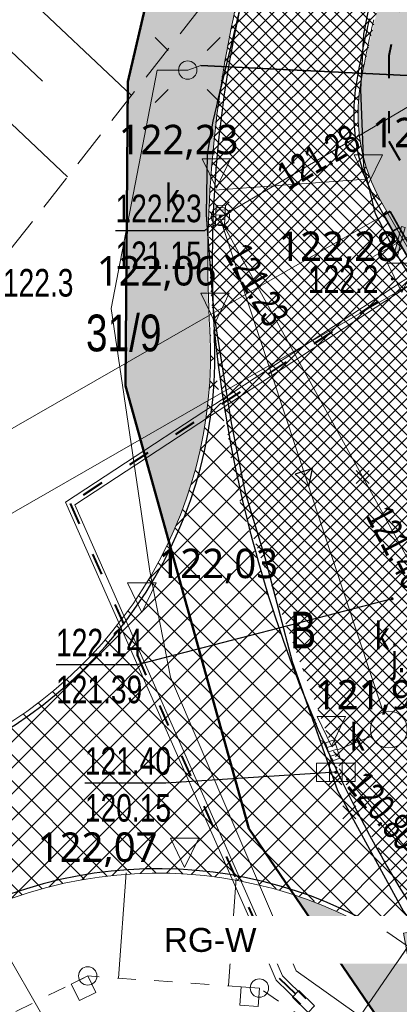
# Model space of a CAD drawing. Header units: metres. Extents: x 7464056 to 7464277, y 5957530 to 5957827.
# Tile 7 of 26: x 7464154 to 7464164, y 5957566 to 5957592. Entities that reach past the tile are written whole.
import ezdxf
from ezdxf.enums import TextEntityAlignment as Align

# ---------------------------------------------------------------- set-up
doc = ezdxf.new("R2010")
doc.units = ezdxf.units.M
doc.header["$MEASUREMENT"] = 0
for name, pattern in [('1.0_0.5', [1.5, 1, -0.5]), ('1.5_0.5', [2, 1.5, -0.5]), ('ACAD_ISO03W100', [30, 12, -18]), ('otda_500', [1, 0.5, -0.5])]:
    doc.linetypes.add(name, pattern=pattern)
doc.layers.get('0').update_dxf_attribs({"color": 2, "linetype": 'CONTINUOUS', "lineweight": 5})
doc.layers.get('Defpoints').update_dxf_attribs({"linetype": 'CONTINUOUS'})
for name, color, linetype in [('000 Inne (niezydentyfikowane)', 7, 'CONTINUOUS'), ('210-oznaczenie konturu użytku gruntowego', 7, 'CONTINUOUS'), ('jezdnia', 7, 'CONTINUOUS'), ('jezdnia-Atr17', 7, 'CONTINUOUS'), ('kratka ściekowa', 7, 'CONTINUOUS'), ('kratka ściekowa-Atr17', 7, 'CONTINUOUS'), ('krawężnik', 7, 'CONTINUOUS'), ('latarnia', 7, 'CONTINUOUS'), ('obudowa ochronna przewodu', 7, 'CONTINUOUS'), ('podpora (punkt)', 7, 'CONTINUOUS'), ('przewód elektroenergetyczny podziemny', 7, 'CONTINUOUS'), ('przewód kanalizacyjny', 7, 'CONTINUOUS'), ('rzedna', 7, 'CONTINUOUS'), ('rzedna-Atr2', 7, 'CONTINUOUS'), ('rzedna-Atr3', 7, 'CONTINUOUS'), ('skarpa nieumocniona', 7, 'CONTINUOUS'), ('studnia kanalizacyjna', 7, 'CONTINUOUS'), ('studnia kanalizacyjna-Atr17', 7, 'CONTINUOUS'), ('wiata', 7, 'CONTINUOUS')]:
    doc.layers.add(name, color=color, linetype=linetype)
for name, color, linetype, lineweight in [('211-numer działki ewidencyjnej', 7, 'CONTINUOUS', 30), ('__A-asfalt', 253, 'CONTINUOUS', 5), ('__A-BUDYNEK', 7, 'CONTINUOUS', 35), ('__A-krawężnik', 5, 'CONTINUOUS', 30), ('__A-rzędne projektowane', 7, 'CONTINUOUS', 15), ('__A-Wymiary', 7, 'CONTINUOUS', 13), ('__A-zieleń', 3, 'CONTINUOUS', 5), ('_E-kabel el', 1, 'ACAD_ISO03W100', 40), ('_E-opis el', 1, 'CONTINUOUS', 13), ('_s-kan.deszczowa', 94, 'CONTINUOUS', 20), ('Krzyżyk', 10, 'CONTINUOUS', 5), ('pikieta naturalna-Atr2', 8, 'CONTINUOUS', 9), ('pikieta sztuczna', 8, 'CONTINUOUS', 9), ('pikieta sztuczna-Atr2', 8, 'CONTINUOUS', 9), ('S-kan-deszcz', 94, 'CONTINUOUS', 70)]:
    doc.layers.add(name, color=color, linetype=linetype, lineweight=lineweight)
doc.styles.add('arial', font='arial.ttf')
doc.styles.get("Standard").update_dxf_attribs({"font": 'Working1250', "width": 0.75})
doc.styles.add('trebuchet', font='trebuc.ttf')
doc.dimstyles.new('250', dxfattribs={"dimscale": 0.1, "dimtxt": 7, "dimasz": 1, "dimexe": 1.25, "dimexo": 0.625, "dimgap": 1.5, "dimtad": 1, "dimzin": 4, "dimdsep": 46, "dimtxsty": 'arial', "dimblk": 'W', "dimcen": 1, "dimse1": 1, "dimse2": 1, "dimclrd": 256, "dimclrt": 7, "dimadec": 1, "dimazin": 0, "dimtm": 1e-09, "dimtfac": 1, "dimtmove": 0, "dimatfit": 0, "dimldrblk": 'W', "dimfxl": 0, "dimlwd": 5, "dimarcsym": 0})

# ---------------------------------------------------------------- blocks, each defined once
blk = doc.blocks.new('PW01')
at = {"linetype": 'Continuous', "lineweight": 13}
h = blk.add_hatch(color=0, dxfattribs=at)
edge = h.paths.add_edge_path()
edge.add_arc((0, 0), 0.045, 0, 360)
blk = doc.blocks.new('US05')
at = {"color": 0, "linetype": 'Continuous', "lineweight": 13}
for p, q in [((-0.525, -0.25), (-0.525, 0.25)), ((-0.525, 0.25), (-0.175, 0.25)), ((-0.175, -0.25), (-0.175, 0.25)), ((-0.175, 0.25), (0.175, 0.25)), ((0.175, -0.25), (0.175, 0.25)), ((0.175, 0.25), (0.525, 0.25)), ((0.525, -0.25), (0.525, 0.25)), ((-0.525, -0.25), (-0.175, -0.25)), ((-0.175, -0.25), (0.175, -0.25)), ((0.175, -0.25), (0.525, -0.25))]:
    blk.add_line(p, q, dxfattribs=at)
blk = doc.blocks.new('IB10')
at = {"color": 0, "linetype": 'Continuous', "lineweight": 13}
for p, q in [((0, 0), (0, 0.5)), ((0, 0.5), (0.5, 0.5)), ((0.5, 0), (0.5, 0.5)), ((0, 0), (0.5, 0))]:
    blk.add_line(p, q, dxfattribs=at)
blk = doc.blocks.new('IB04')
at = {"color": 0, "linetype": 'Continuous', "lineweight": 13}
blk.add_circle((0, 0), 0.25, dxfattribs=at)
blk = doc.blocks.new('US15')
at = {"color": 0, "linetype": 'Continuous', "lineweight": 13}
blk.add_circle((0, 0), 0.25, dxfattribs=at)
blk = doc.blocks.new('SM01')
at = {"color": 0, "linetype": 'Continuous', "lineweight": 13}
for p, q in [((-0.53, 0.531), (-0.883, 0.884)), ((0.531, 0.531), (0.884, 0.884)), ((-0.53, -0.53), (-0.883, -0.883)), ((0.531, -0.53), (0.884, -0.883))]:
    blk.add_line(p, q, dxfattribs=at)
blk.add_circle((0, 0), 0.25, dxfattribs=at)
blk = doc.blocks.new('Kota2')
at = {"color": 0}
blk.add_lwpolyline([(-0.386, 0.799), (0, 0), (0.386, 0.799)], close=True, dxfattribs=at)
at = {"color": 0, "style": 'trebuchet'}
blk.add_attdef('POZIOM', (-0.775, 1.071), '', height=1, dxfattribs=at)
blk = doc.blocks.new('W')
h = blk.add_hatch(color=256)
h.paths.add_polyline_path([(0.65, 0), (2.98, 2.33), (2.27, 3.04), (0, 0.76), (0, 0)])
h.paths.add_polyline_path([(0, 0), (0, 0.76), (-0.56, 0.21), (-0.76, 0)])
h.paths.add_polyline_path([(0, -0.65), (0.15, -0.5), (0.65, 0), (0, 0)])
h.paths.add_polyline_path([(-3.39, -2.62), (-2.68, -3.33), (0, -0.65), (0, 0), (-0.76, 0)])
blk.add_hatch(color=256).paths.add_polyline_path([(-3.39, -2.62), (-2.68, -3.33), (0, -0.65), (0, 0), (-0.76, 0)])
for p, q in [((0, -7), (0, 7)), ((-0.56, 0.21), (2.27, 3.04)), ((2.27, 3.04), (2.98, 2.33)), ((-8, 0), (8, 0)), ((-0.56, 0.21), (-3.39, -2.62)), ((0.15, -0.5), (2.98, 2.33)), ((-3.39, -2.62), (-2.68, -3.33)), ((0.15, -0.5), (-2.68, -3.33))]:
    blk.add_line(p, q)
blk = doc.blocks.new('*D86')
at = {"layer": '__A-Wymiary', "lineweight": 5, "ltscale": 0.25}
blk.add_line((7464148.372, 5957575.902), (7464158.823, 5957557.688), dxfattribs=at)
at = {"layer": 'Defpoints', "color": 0}
for p in [(7464148.322, 5957575.989), (7464158.873, 5957557.601), (7464158.873, 5957557.601)]:
    blk.add_point(p, dxfattribs=at)
at = {"layer": '__A-Wymiary', "linetype": 'ByBlock', "lineweight": 5, "xscale": 0.1, "yscale": 0.1, "zscale": 0.1}
for p, rotation in [((7464148.322, 5957575.989), 119.8467112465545), ((7464158.873, 5957557.601), 299.8467112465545)]:
    blk.add_blockref('W', p, dxfattribs=dict(at, rotation=rotation))
at = {"layer": '__A-Wymiary', "color": 7, "ltscale": 0.25, "insert": (7464155.72, 5957564.116), "char_height": 0.7, "attachment_point": 5, "rotation": 299.8467, "style": 'arial'}
blk.add_mtext('21.20', dxfattribs=at)
blk = doc.blocks.new('*D98')
at = {"layer": '__A-Wymiary', "lineweight": 5, "ltscale": 0.25}
blk.add_line((7464164.314, 5957567.15), (7464157.568, 5957557.347), dxfattribs=at)
at = {"layer": 'Defpoints', "color": 0}
for p in [(7464164.371, 5957567.232), (7464157.568, 5957557.347)]:
    blk.add_point(p, dxfattribs=at)
at = {"layer": '__A-Wymiary', "linetype": 'ByBlock', "lineweight": 5, "xscale": 0.1, "yscale": 0.1, "zscale": 0.1, "rotation": 55.46809765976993}
blk.add_blockref('W', (7464164.371, 5957567.232), dxfattribs=at)
at = {"layer": '__A-Wymiary', "color": 7, "ltscale": 0.25, "insert": (7464161.446, 5957563.866), "char_height": 0.7, "attachment_point": 5, "rotation": 55.4681, "style": 'arial'}
blk.add_mtext('R=12', dxfattribs=at)
blk = doc.blocks.new('*D106')
at = {"layer": '__A-Wymiary', "lineweight": 5, "ltscale": 0.25}
blk.add_line((7464164.219, 5957586.447), (7464168.556, 5957588.935), dxfattribs=at)
at = {"layer": 'Defpoints', "color": 0}
for p in [(7464168.643, 5957588.985), (7464169.219, 5957587.98), (7464164.709, 5957585.392)]:
    blk.add_point(p, dxfattribs=at)
at = {"layer": '__A-Wymiary', "linetype": 'ByBlock', "lineweight": 5, "xscale": 0.1, "yscale": 0.1, "zscale": 0.1}
for p, rotation in [((7464168.643, 5957588.985), 29.84671020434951), ((7464164.133, 5957586.397), 209.8467102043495)]:
    blk.add_blockref('W', p, dxfattribs=dict(at, rotation=rotation))
at = {"layer": '__A-Wymiary', "color": 7, "ltscale": 0.25, "insert": (7464166.135, 5957588.131), "char_height": 0.7, "attachment_point": 5, "rotation": 29.8467, "style": 'arial'}
blk.add_mtext('5.20', dxfattribs=at)

msp = doc.modelspace()

# ---------------------------------------------------------------- hatches: boundary and pattern name
at = {"layer": '__A-asfalt', "ltscale": 0.25, "transparency": 33554687}
h = msp.add_hatch(dxfattribs=at)
h.set_pattern_fill('ANSI37', color=256, scale=2)
h.set_pattern_definition([(45, (0, 0), (-0.1767766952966, 0.1767766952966), []), (135, (0, 0), (-0.1767766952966, -0.1767766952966), [])])
h.paths.add_polyline_path([(7464165.308, 5957616.788), (7464161.651, 5957601.17), (7464164.394, 5957596.391), (7464167.983, 5957611.811, -0.040843), (7464168.078, 5957612.104), (7464167.995, 5957612.279)])
h.paths.add_polyline_path([(7464159.913, 5957593.75), (7464163.714, 5957587.127), (7464163.818, 5957587.186, -0.20175), (7464163.135, 5957590.985), (7464164.394, 5957596.391), (7464161.651, 5957601.17)])
h.paths.add_polyline_path([(7464192.967, 5957553.056, -0.185973), (7464190.198, 5957553.65), (7464181.138, 5957558.875, -0.132452), (7464178.607, 5957561.411), (7464176.982, 5957564.245), (7464176.878, 5957564.185), (7464175.26, 5957567.004), (7464164.709, 5957585.392), (7464163.714, 5957587.127), (7464159.913, 5957593.75), (7464159.649, 5957592.62, 0.08632), (7464159.138, 5957583.642, -0.007389), (7464159.644, 5957579.751), (7464162.891, 5957571.092), (7464164.524, 5957568.219, 0.034887), (7464166.874, 5957564.931, 0.072384), (7464175.003, 5957558.096), (7464194.588, 5957546.802), (7464194.796, 5957546.645), (7464194.874, 5957546.586)])
at = {"layer": '__A-asfalt', "transparency": 33554687}
h = msp.add_hatch(dxfattribs=at)
h.set_pattern_fill('ANSI37', color=95, scale=4)
h.set_pattern_definition([(45, (0, 0), (-0.353553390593, 0.353553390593), []), (135, (0, 0), (-0.353553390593, -0.353553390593), [])])
h.paths.add_polyline_path([(7464166.47, 5957565.3), (7464166.293, 5957565.753, -0.133705), (7464158.971, 5957584.159, -0.325651), (7464151.555, 5957572.292), (7464149.353, 5957571.406), (7464150.948, 5957567.488), (7464153.134, 5957568.368, -0.313115)])
at = {"layer": '__A-BUDYNEK', "ltscale": 0.25, "transparency": 33554687}
h = msp.add_hatch(color=256, dxfattribs=at)
h.dxf.hatch_style = 1
h.paths.add_polyline_path([(7464163.963, 5957586.693), (7464164.136, 5957586.792), (7464163.887, 5957587.226), (7464163.718, 5957587.129), (7464163.714, 5957587.127)])
at = {"layer": '__A-zieleń', "ltscale": 0.25, "transparency": 33554687}
h = msp.add_hatch(dxfattribs=at)
h.set_pattern_fill('CROSS', color=3)
h.paths.add_polyline_path([(7464157.868, 5957578.252, 0.110469), (7464159, 5957583.313, -0.070293), (7464159.649, 5957592.62), (7464165.308, 5957616.788), (7464163.514, 5957619.798), (7464156.749, 5957590.749), (7464156.689, 5957582.483), (7464157.868, 5957578.252)])
h = msp.add_hatch(dxfattribs=at)
h.set_pattern_fill('CROSS', color=3)
h.paths.add_polyline_path([(7464168.078, 5957612.104, 0.040843), (7464167.983, 5957611.811), (7464163.135, 5957590.985, 0.20175), (7464163.818, 5957587.186), (7464163.714, 5957587.127), (7464164.709, 5957585.392), (7464169.219, 5957587.98), (7464169.723, 5957588.268), (7464170.589, 5957586.762, 0.389883), (7464174.436, 5957585.705), (7464179.15, 5957588.749), (7464168.078, 5957612.104)])
h = msp.add_hatch(dxfattribs=at)
h.set_pattern_fill('CROSS', color=3)
h.paths.add_polyline_path([(7464194.874, 5957546.586), (7464194.796, 5957546.645), (7464194.588, 5957546.802), (7464175.003, 5957558.096, -0.085443), (7464166.6, 5957565.064, 0.13739), (7464161.277, 5957568.633), (7464166.573, 5957560.859), (7464191.953, 5957545.875), (7464194.92, 5957546.46), (7464194.874, 5957546.586)])

# ---------------------------------------------------------------- linework, layer by layer
at = {"ltscale": 0.25}
for p, q in [((7464156.701, 5957569.233), (7464156.499, 5957566.371)), ((7464159.698, 5957569.09), (7464159.491, 5957566.159))]:
    msp.add_line(p, q, dxfattribs=at)
at = {"layer": '000 Inne (niezydentyfikowane)', "color": 56, "linetype": 'Continuous', "lineweight": 50, "flags": 128}
msp.add_lwpolyline([(7464126.431, 5957614.494), (7464156.208, 5957632.058), (7464163.514, 5957619.798), (7464156.749, 5957590.749), (7464156.689, 5957582.483), (7464160.044, 5957570.443), (7464166.573, 5957560.859), (7464191.954, 5957545.875), (7464191.47, 5957545.78), (7464189.787, 5957545.447), (7464144.12, 5957536.43), (7464125.18, 5957539.755)], dxfattribs=at)
msp.add_lwpolyline([(7464194.92, 5957546.46), (7464194.899, 5957546.456), (7464191.954, 5957545.875), (7464166.573, 5957560.859), (7464160.044, 5957570.443), (7464156.689, 5957582.483), (7464156.749, 5957590.749), (7464163.514, 5957619.798), (7464167.995, 5957612.279), (7464180.799, 5957585.27)], close=True, dxfattribs=at)
at = {"layer": '000 Inne (niezydentyfikowane)', "color": 7, "linetype": 'Continuous', "lineweight": 25, "flags": 128}
for points in [[(7464153.81, 5957593.25), (7464156.85, 5957590.38)], [(7464152.86, 5957592.25), (7464154.43, 5957590.77)], [(7464151.88, 5957591.21), (7464155.11, 5957588.17)]]:
    msp.add_lwpolyline(points, dxfattribs=at)
at = {"layer": '__A-BUDYNEK', "lineweight": 13, "ltscale": 0.25}
msp.add_line((7464163.225, 5957588.1), (7464159.106, 5957587.806), dxfattribs=at)
at = {"layer": '__A-BUDYNEK', "color": 7}
for p, q in [((7464163.892, 5957587.229), (7464163.718, 5957587.129)), ((7464164.136, 5957586.792), (7464163.963, 5957586.693)), ((7464163.963, 5957586.693), (7464164.709, 5957585.392)), ((7464164.883, 5957585.491), (7464164.136, 5957586.792))]:
    msp.add_line(p, q, dxfattribs=at)
at = {"layer": '__A-BUDYNEK', "linetype": '1.0_0.5', "ltscale": 0.5}
msp.add_line((7464162.553, 5957584.026), (7464162.553, 5957584.026), dxfattribs=at)
at = {"layer": '__A-BUDYNEK', "color": 7}
msp.add_lwpolyline([(7464163.887, 5957587.226), (7464164.136, 5957586.792), (7464163.963, 5957586.693), (7464163.714, 5957587.127)], close=True, dxfattribs=at)
at = {"layer": '__A-krawężnik', "color": 7, "lineweight": 15, "ltscale": 0.25}
msp.add_line((7464163.663, 5957587.456), (7464164.813, 5957585.452), dxfattribs=at)
at = {"layer": '__A-krawężnik', "color": 7, "ltscale": 0.25}
msp.add_line((7464163.559, 5957587.397), (7464163.714, 5957587.127), dxfattribs=at)
at = {"layer": '__A-krawężnik', "color": 7, "lineweight": 15, "ltscale": 0.25}
for centre, radius, start, end in [((7464190.934, 5957585.857), 32.008, 166.5316, 183.324), ((7464190.934, 5957585.857), 28.268, 166.5316, 170.0837), ((7464167.896, 5957589.885), 4.88, 170.0837, 209.8467), ((7464147.12, 5957583.313), 11.88, 291.7569, 3.324), ((7464157.568, 5957557.347), 11.88, 37.4631, 111.9189)]:
    msp.add_arc(centre, radius, start, end, dxfattribs=at)
at = {"layer": '__A-krawężnik', "color": 7, "ltscale": 0.25}
for centre, radius, start, end in [((7464190.934, 5957585.857), 31.888, 166.5316, 183.324), ((7464190.934, 5957585.857), 28.388, 166.5316, 170.0837), ((7464167.896, 5957589.885), 5, 170.0837, 209.8467), ((7464147.12, 5957583.313), 12, 291.7569, 3.324), ((7464157.568, 5957557.347), 12, 40.5138, 111.9189)]:
    msp.add_arc(centre, radius, start, end, dxfattribs=at)
at = {"layer": '__A-krawężnik', "color": 3, "ltscale": 0.1}
msp.add_arc((7464195.35, 5957587.634), 36.43, 185.7116, 218.1262, dxfattribs=at)
at = {"layer": '__A-Wymiary', "ltscale": 0.25}
for p, q in [((7464163.714, 5957587.127), (7464146.189, 5957577.071)), ((7464164.709, 5957585.392), (7464147.184, 5957575.336))]:
    msp.add_line(p, q, dxfattribs=at)
at = {"layer": '_E-kabel el', "ltscale": 0.05}
for points in [[(7464087.37, 5957741.555), (7464088.274, 5957740.255), (7464088.274, 5957740.255), (7464108.163, 5957706.574), (7464108.163, 5957706.574), (7464115.284, 5957694.417), (7464107.767, 5957690.712), (7464119.842, 5957669.986), (7464127.199, 5957674.201), (7464153.719, 5957628.799), (7464159.587, 5957619.328), (7464161.393, 5957613.844), (7464166.778, 5957604.959), (7464163.85, 5957591.454), (7464163.85, 5957589.14), (7464165.616, 5957586.064)], [(7464164.82, 5957585.599), (7464155.183, 5957579.279), (7464160.303, 5957567.691), (7464160.871, 5957566.373), (7464161.314, 5957565.943)]]:
    msp.add_lwpolyline(points, dxfattribs=at)
at = {"layer": '_E-kabel el', "linetype": 'Continuous', "lineweight": 15, "ltscale": 0.05}
for points in [[(7464164.765, 5957585.683), (7464155.057, 5957579.316), (7464160.212, 5957567.651), (7464160.787, 5957566.316), (7464161.459, 5957565.662)], [(7464164.875, 5957585.516), (7464155.309, 5957579.242), (7464160.395, 5957567.731), (7464160.955, 5957566.431), (7464161.598, 5957565.805)]]:
    msp.add_lwpolyline(points, dxfattribs=at)
at = {"layer": '_E-opis el', "color": 1, "linetype": 'ByBlock', "lineweight": 30}
msp.add_lwpolyline([(7464161.227, 5957565.854), (7464161.656, 5957565.434), (7464161.831, 5957565.613), (7464161.402, 5957566.033)], close=True, dxfattribs=at)
at = {"layer": '_s-kan.deszczowa', "ltscale": 0.25}
for p, q in [((7464159.154, 5957587.399), (7464159.058, 5957587.503)), ((7464159.404, 5957587.389), (7464159.508, 5957587.485)), ((7464159.398, 5957587.256), (7464159.149, 5957587.266)), ((7464159.388, 5957586.998), (7464159.138, 5957587.008)), ((7464159.393, 5957587.127), (7464159.144, 5957587.137)), ((7464159.133, 5957586.874), (7464159.029, 5957586.778)), ((7464159.325, 5957586.846), (7464163.698, 5957573.61)), ((7464159.383, 5957586.864), (7464159.479, 5957586.761)), ((7464162.368, 5957572.849), (7464162.432, 5957572.975)), ((7464162.13, 5957572.772), (7464162.004, 5957572.836)), ((7464162.409, 5957572.723), (7464162.171, 5957572.646)), ((7464162.454, 5957572.585), (7464163.389, 5957572.952)), ((7464162.449, 5957572.599), (7464162.211, 5957572.522)), ((7464162.489, 5957572.477), (7464162.251, 5957572.4)), ((7464162.292, 5957572.272), (7464162.228, 5957572.146)), ((7464162.53, 5957572.35), (7464162.656, 5957572.286))]:
    msp.add_line(p, q, dxfattribs=at)
for points in [[(7464159.404, 5957587.389), (7464159.383, 5957586.864), (7464159.133, 5957586.874), (7464159.154, 5957587.399)], [(7464162.368, 5957572.849), (7464162.53, 5957572.35), (7464162.292, 5957572.272), (7464162.13, 5957572.772)]]:
    msp.add_lwpolyline(points, close=True, dxfattribs=at)
msp.add_circle((7464163.855, 5957573.135), 0.5, dxfattribs=at)
at = {"layer": 'jezdnia', "color": 7, "linetype": '1.5_0.5', "lineweight": 18, "flags": 128}
msp.add_lwpolyline([(7464175.08, 5957566.94), (7464168.12, 5957579.06), (7464164.6, 5957585.2), (7464164.05, 5957586.08), (7464163.49, 5957587.16), (7464163.17, 5957588.47), (7464163.09, 5957590.54), (7464163.17, 5957592.05), (7464163.8, 5957595.25), (7464165.08, 5957600.48), (7464167.34, 5957609.47), (7464167.73, 5957610.98), (7464167.99, 5957612.28), (7464168.48, 5957612.9), (7464168.97, 5957613.22), (7464165.92, 5957618.44), (7464165.25, 5957616.11), (7464164.7, 5957613.53), (7464161.91, 5957601.58), (7464159.06, 5957589.68), (7464158.91, 5957588.78), (7464158.88, 5957587.14), (7464159.08, 5957584.49), (7464159.56, 5957581.48), (7464159.93, 5957579.62), (7464160.1, 5957579.06), (7464160.48, 5957577.81), (7464161.22, 5957574.98), (7464162.46, 5957571.47), (7464164.25, 5957568.18), (7464166.47, 5957565.3), (7464169.08, 5957562.56), (7464171.1, 5957560.79), (7464173.39, 5957559.16), (7464176.91, 5957557.14), (7464184.31, 5957552.93), (7464188.42, 5957550.79), (7464189.21, 5957550.43), (7464191.67, 5957549.01), (7464193.61, 5957547.69), (7464195.32, 5957546.4), (7464193.01, 5957552.89), (7464191.65, 5957552.87), (7464190.31, 5957553.48), (7464175.47, 5957562.01), (7464174.72, 5957562.88), (7464174.26, 5957564.06), (7464174.2, 5957565.3), (7464174.58, 5957566.25)], close=True, dxfattribs=at)
at = {"layer": 'krawężnik', "color": 7, "linetype": 'Continuous', "lineweight": 25, "flags": 128}
for points in [[(7464166.12, 5957619.134), (7464165.25, 5957616.11), (7464164.7, 5957613.53), (7464161.91, 5957601.58), (7464159.06, 5957589.68), (7464158.91, 5957588.78), (7464158.88, 5957587.14), (7464159.08, 5957584.49), (7464159.56, 5957581.48), (7464159.93, 5957579.62), (7464160.1, 5957579.06), (7464160.48, 5957577.81), (7464161.22, 5957574.98), (7464162.46, 5957571.47), (7464164.25, 5957568.18), (7464166.47, 5957565.3)], [(7464164.6, 5957585.2), (7464164.05, 5957586.08), (7464163.49, 5957587.16), (7464163.17, 5957588.47), (7464163.09, 5957590.54), (7464163.17, 5957592.05), (7464163.8, 5957595.25), (7464165.08, 5957600.48), (7464167.34, 5957609.47), (7464167.73, 5957610.98), (7464167.99, 5957612.28), (7464168.48, 5957612.9), (7464168.97, 5957613.22)]]:
    msp.add_lwpolyline(points, dxfattribs=at)
at = {"layer": 'Krzyżyk', "lineweight": 30, "ltscale": 0.25}
for p, q in [((7464160.007, 5957585.521), (7464160.36, 5957585.168)), ((7464160.007, 5957585.168), (7464160.36, 5957585.521)), ((7464162.962, 5957580.179), (7464163.315, 5957579.826)), ((7464162.962, 5957579.826), (7464163.315, 5957580.179)), ((7464162.218, 5957571.983), (7464162.572, 5957571.63)), ((7464162.218, 5957571.63), (7464162.572, 5957571.983)), ((7464162.604, 5957571.057), (7464162.957, 5957570.704)), ((7464162.604, 5957570.704), (7464162.957, 5957571.057))]:
    msp.add_line(p, q, dxfattribs=at)
at = {"layer": 'obudowa ochronna przewodu', "color": 7, "linetype": 'Continuous', "lineweight": 35, "flags": 128}
msp.add_lwpolyline([(7464158.74, 5957591.2), (7464165.29, 5957590.88)], dxfattribs=at)
at = {"layer": 'przewód elektroenergetyczny podziemny', "color": 1, "linetype": 'Continuous', "lineweight": 18, "flags": 128}
msp.add_lwpolyline([(7464171.83, 5957558.53), (7464170.53, 5957559.6), (7464167.26, 5957562.35), (7464161.33, 5957566.57), (7464157.91, 5957574.56), (7464157.35, 5957577.44), (7464157.11, 5957579.06), (7464156.3, 5957584.59), (7464157.55, 5957591.07), (7464158.38, 5957591.07), (7464158.74, 5957591.2), (7464165.29, 5957590.88), (7464167.52, 5957590.76), (7464170.21, 5957591.06), (7464171.51, 5957591.53), (7464174.66, 5957593.48), (7464176.8, 5957594.74), (7464179.24, 5957596.13), (7464178.18, 5957598.67), (7464177.83, 5957598.49)], dxfattribs=at)
at = {"layer": 'przewód kanalizacyjny', "color": 34, "linetype": 'Continuous', "lineweight": 18, "flags": 128}
for points in [[(7464181.83, 5957600.36), (7464181.61, 5957600.23), (7464169.15, 5957592.88), (7464159.24, 5957587.05), (7464163.66, 5957579.06)], [(7464163.66, 5957579.06), (7464164.72, 5957577.13), (7464168.88, 5957569.41)], [(7464162.5, 5957572.06), (7464175.46, 5957556.7)]]:
    msp.add_lwpolyline(points, dxfattribs=at)
at = {"layer": 'rzedna-Atr2', "color": 7, "flags": 128}
for points in [[(7464159.27, 5957587.09), (7464158.84, 5957586.7), (7464156.414, 5957586.7)], [(7464163.94, 5957576.69), (7464157, 5957574.89), (7464154.796, 5957574.89)], [(7464162.41, 5957571.97), (7464157.78, 5957571.67), (7464155.58, 5957571.67)]]:
    msp.add_lwpolyline(points, dxfattribs=at)
at = {"layer": 'S-kan-deszcz', "lineweight": 30, "ltscale": 0.25}
msp.add_lwpolyline([(7464161.778, 5957580.234), (7464161.302, 5957580.083), (7464161.671, 5957579.745), (7464161.778, 5957580.234)], dxfattribs=at)
at = {"layer": 'skarpa nieumocniona', "color": 7, "linetype": '1.0_0.5', "lineweight": 18, "flags": 128}
msp.add_lwpolyline([(7464139.72, 5957589.11), (7464138.86, 5957588.41), (7464152.9, 5957585.36), (7464160.26, 5957594.71), (7464160.29, 5957594.84), (7464161.2, 5957598.62), (7464161.74, 5957600.9), (7464162.34, 5957603.42), (7464162.72, 5957605.07), (7464163.24, 5957607.29), (7464163.75, 5957609.44), (7464162.14, 5957607.54), (7464160.59, 5957605.13), (7464158.88, 5957598.62), (7464149.75, 5957588.95), (7464140.72, 5957589.93)], close=True, dxfattribs=at)
msp.add_lwpolyline([(7464139.72, 5957589.11), (7464138.86, 5957588.41), (7464152.9, 5957585.36), (7464160.26, 5957594.71), (7464160.29, 5957594.84), (7464161.2, 5957598.62), (7464161.74, 5957600.9), (7464162.34, 5957603.42), (7464162.72, 5957605.07), (7464163.24, 5957607.29), (7464163.75, 5957609.44), (7464162.14, 5957607.54), (7464160.59, 5957605.13), (7464158.88, 5957598.62), (7464149.75, 5957588.95), (7464140.72, 5957589.93)], close=True, dxfattribs=at)
at = {"layer": 'wiata', "color": 7, "linetype": 'otda_500', "lineweight": 18, "flags": 128}
msp.add_lwpolyline([(7464163.32, 5957550.79), (7464165.91, 5957554.65), (7464166.23, 5957559.3), (7464164.2, 5957563.48), (7464160.33, 5957566.1), (7464155.66, 5957566.43), (7464151.45, 5957564.35), (7464148.85, 5957560.46), (7464148.56, 5957555.79), (7464150.64, 5957551.62), (7464154.52, 5957549.04), (7464159.14, 5957548.74)], close=True, dxfattribs=at)

# ---------------------------------------------------------------- block references
at = {"layer": '__A-rzędne projektowane'}
ref = msp.add_blockref('Kota2', (7464159.162, 5957587.86), dxfattribs=dict(at, zscale=0.6))
ref.add_attrib('Poziom', '122,23', (7464156.502, 5957588.783), dxfattribs={"layer": '0', "color": 0, "height": 0.8, "style": 'trebuchet'})
ref = msp.add_blockref('Kota2', (7464163.292, 5957587.965), dxfattribs=dict(at, zscale=0.6))
ref.add_attrib('Poziom', '122,28', (7464163.399, 5957588.973), dxfattribs={"layer": '0', "color": 0, "height": 0.8, "style": 'trebuchet'})
ref = msp.add_blockref('Kota2', (7464164.202, 5957585.019), dxfattribs=dict(at, zscale=0.6))
ref.add_attrib('Poziom', '122,28', (7464160.843, 5957585.879), dxfattribs={"layer": '0', "color": 0, "height": 0.8, "style": 'trebuchet'})
ref = msp.add_blockref('Kota2', (7464159.126, 5957584.2), dxfattribs=dict(at, zscale=0.6))
ref.add_attrib('Poziom', '122,06', (7464155.905, 5957585.211), dxfattribs={"layer": '0', "color": 0, "height": 0.8, "style": 'trebuchet'})
ref = msp.add_blockref('Kota2', (7464157.131, 5957576.32), dxfattribs=dict(at, zscale=0.6))
ref.add_attrib('Poziom', '122,03', (7464157.58, 5957577.251), dxfattribs={"layer": '0', "color": 0, "height": 0.8, "style": 'trebuchet'})
ref = msp.add_blockref('Kota2', (7464162.29, 5957572.684), dxfattribs=dict(at, zscale=0.6))
ref.add_attrib('Poziom', '121,96', (7464161.839, 5957573.682), dxfattribs={"layer": '0', "color": 0, "height": 0.8, "style": 'trebuchet'})
ref = msp.add_blockref('Kota2', (7464158.294, 5957569.382), dxfattribs=dict(at, zscale=0.6))
ref.add_attrib('Poziom', '122,07', (7464154.299, 5957569.534), dxfattribs={"layer": '0', "color": 0, "height": 0.8, "style": 'trebuchet'})
at = {"layer": 'kratka ściekowa', "color": 34, "linetype": 'Continuous', "lineweight": 18}
msp.add_blockref('US05', (7464162.41, 5957571.97), dxfattribs=at)
at = {"layer": 'latarnia', "color": 7, "linetype": 'Continuous', "lineweight": 18}
msp.add_blockref('SM01', (7464158.38, 5957591.07), dxfattribs=at)
at = {"layer": 'pikieta sztuczna', "color": 7, "linetype": 'Continuous', "lineweight": 13}
msp.add_blockref('PW01', (7464163.95, 5957585.39), dxfattribs=at)
at = {"layer": 'podpora (punkt)', "color": 7, "linetype": 'Continuous', "lineweight": 18}
for p in [(7464155.66, 5957566.43), (7464160.33, 5957566.1)]:
    msp.add_blockref('IB04', p, dxfattribs=at)
at = {"layer": 'rzedna', "color": 7, "linetype": 'Continuous', "lineweight": 18}
for p in [(7464159.53, 5957587.23), (7464159.37, 5957586.81)]:
    msp.add_blockref('PW01', p, dxfattribs=at)
at = {"layer": 'rzedna', "color": 34, "linetype": 'Continuous', "lineweight": 18}
for p in [(7464159.27, 5957587.09), (7464163.94, 5957576.69), (7464162.41, 5957571.97), (7464162.73, 5957571.78)]:
    msp.add_blockref('PW01', p, dxfattribs=at)
at = {"layer": 'studnia kanalizacyjna', "color": 34, "linetype": 'Continuous', "lineweight": 18}
msp.add_blockref('US15', (7464159.27, 5957587.09), dxfattribs=at)
at = {"layer": 'wiata', "color": 7, "linetype": 'Continuous', "lineweight": 18}
for p, rotation in [((7464155.66, 5957566.43), 206.292), ((7464160.33, 5957566.1), 175.958)]:
    msp.add_blockref('IB10', p, dxfattribs=dict(at, rotation=rotation))

# ---------------------------------------------------------------- texts
at = {"layer": '210-oznaczenie konturu użytku gruntowego', "color": 3, "linetype": 'Continuous', "lineweight": 18, "width": 0.79}
msp.add_text('B', height=1, dxfattribs=at).set_placement((7464161.17, 5957575.34))
at = {"layer": '211-numer działki ewidencyjnej', "color": 7, "linetype": 'Continuous', "lineweight": 18, "width": 0.79}
msp.add_text('31/9', height=1, dxfattribs=at).set_placement((7464155.61, 5957583.42))
at = {"layer": 'jezdnia-Atr17', "color": 7, "width": 0.765}
msp.add_text('j.mb.', height=0.75, dxfattribs=at).set_placement((7464163.92, 5957574.69))
at = {"layer": 'kratka ściekowa-Atr17', "color": 34, "width": 0.765}
msp.add_text('k', height=0.75, dxfattribs=at).set_placement((7464162.81, 5957572.56))
at = {"layer": 'pikieta naturalna-Atr2', "color": 7, "width": 0.765}
msp.add_text('122.3', height=0.75, dxfattribs=at).set_placement((7464153.35, 5957584.91))
at = {"layer": 'pikieta sztuczna-Atr2', "color": 7, "width": 0.765}
msp.add_text('122.2', height=0.75, dxfattribs=at).set_placement((7464161.65, 5957585.01))
at = {"layer": 'rzedna-Atr2', "color": 7, "width": 0.765}
for s, rotation, p in [('121.28', 30.45, (7464161.11, 5957587.79)), ('121.23', 299.62, (7464159.36, 5957586.07)), ('121.40', 297.68, (7464163.21, 5957578.95))]:
    msp.add_text(s, height=0.75, rotation=rotation, dxfattribs=at).set_placement(p)
at = {"layer": 'rzedna-Atr2', "color": 34, "width": 0.765}
for s, p in [('122.23', (7464156.414, 5957586.708)), ('122.14', (7464154.796, 5957574.897)), ('121.40', (7464155.58, 5957571.678))]:
    msp.add_text(s, height=0.75, dxfattribs=at).set_placement(p, align=Align.BOTTOM_LEFT)
msp.add_text('120.80', height=0.75, rotation=309.64, dxfattribs=at).set_placement((7464162.68, 5957571.59))
at = {"layer": 'rzedna-Atr3', "color": 34, "width": 0.765}
for s, p in [('121.15', (7464156.414, 5957585.433)), ('121.39', (7464154.796, 5957573.622)), ('120.15', (7464155.58, 5957570.402))]:
    msp.add_text(s, height=0.75, dxfattribs=at).set_placement(p, align=Align.BOTTOM_LEFT)
at = {"layer": 'studnia kanalizacyjna-Atr17', "color": 34, "width": 0.765}
for p in [(7464157.77, 5957587.23), (7464163.48, 5957575.31)]:
    msp.add_text('k', height=0.75, dxfattribs=at).set_placement(p)

# ---------------------------------------------------------------- dimensions: what is measured, and where the dimension line sits
at = {"layer": '__A-Wymiary', "ltscale": 0.25}
dim = msp.add_aligned_dim(p1=(7464164.709, 5957585.392), p2=(7464169.219, 5957587.98), distance=1.159, dimstyle='250', dxfattribs=at)
dim.commit()
dim.dimension.update_dxf_attribs({"geometry": '*D106', "text_midpoint": (7464166.135, 5957588.131)})

# ---------------------------------------------------------------- next in the draw order: texts
at = {"layer": '_E-opis el', "color": 1, "linetype": 'ByBlock', "lineweight": 30, "insert": (7464157.73, 5957567.405), "char_height": 0.65, "width": 26.04631, "attachment_point": 4, "style": 'arial', "bg_fill": 2}
msp.add_mtext('{\\fArial|b0|i0|c238|p34;RG-W}', dxfattribs=at)

# ---------------------------------------------------------------- next in the draw order: linework, layer by layer
at = {"layer": 'przewód kanalizacyjny', "color": 34, "linetype": 'Continuous', "lineweight": 18, "flags": 128}
msp.add_lwpolyline([(7464162.5, 5957572.06), (7464175.46, 5957556.7)], dxfattribs=at)

# ---------------------------------------------------------------- next in the draw order: dimensions: what is measured, and where the dimension line sits
at = {"layer": '__A-Wymiary', "ltscale": 0.25}
dim = msp.add_linear_dim(base=(7464158.873, 5957557.601), p1=(7464148.322, 5957575.989), p2=(7464158.873, 5957557.601), angle=299.8467, dimstyle='250', dxfattribs=at)
dim.commit()
dim.dimension.update_dxf_attribs({"geometry": '*D86', "text_midpoint": (7464155.28, 5957563.863), "dimtype": 161})
dim = msp.add_radius_dim(center=(7464157.568, 5957557.347), mpoint=(7464164.371, 5957567.232), text='R=12', dimstyle='250', override={"dimtxsty": 'arial', "dimldrblk": 'W'}, dxfattribs=at)
dim.commit()
dim.dimension.update_dxf_attribs({"geometry": '*D98', "text_midpoint": (7464161.859, 5957563.582), "dimtype": 164})

doc.saveas('drawing.dxf')
